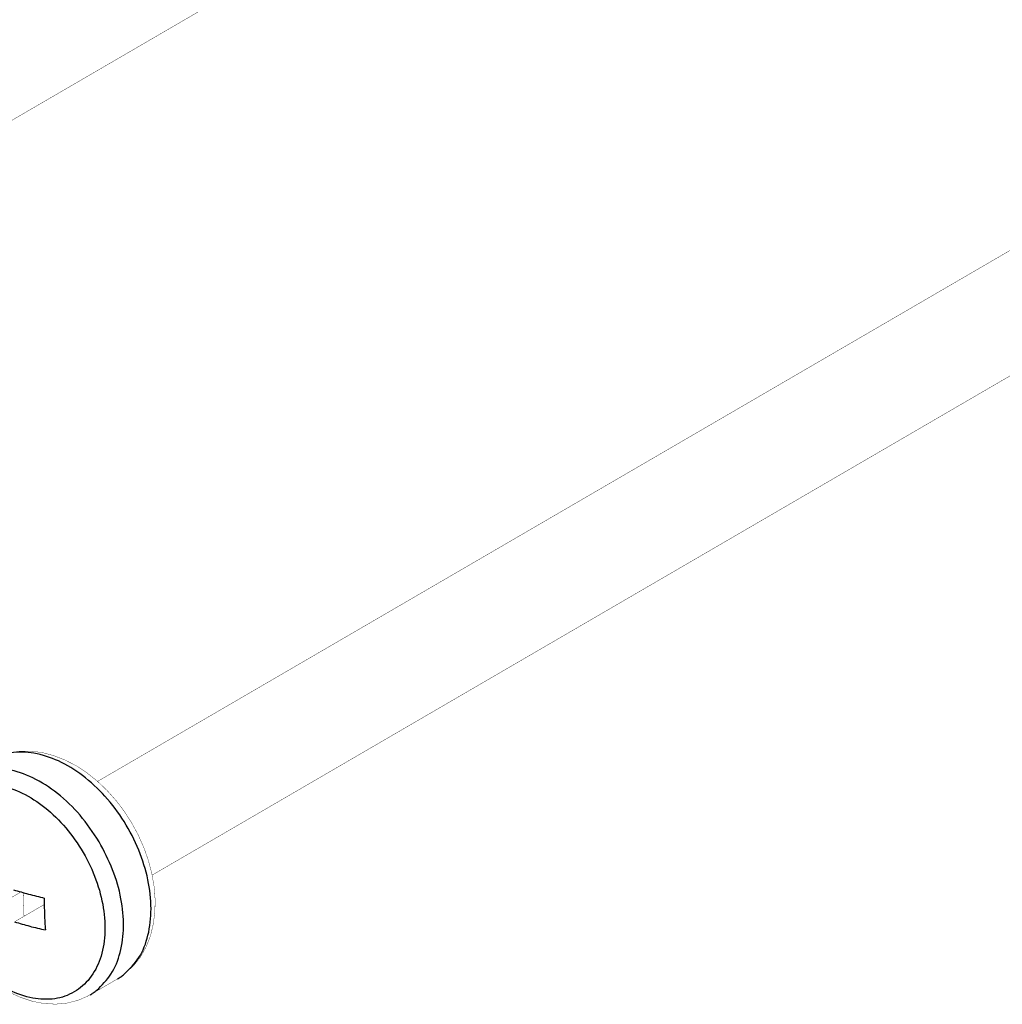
# Model space of a CAD drawing. Header units: millimetres. Extents: x -1449 to 178, y 1446 to 3804.
# Tile 3 of 20: x -1026 to -985, y 1762 to 1803. Entities that reach past the tile are written whole.
import ezdxf

# ---------------------------------------------------------------- set-up
doc = ezdxf.new("R2010")
doc.units = ezdxf.units.MM

# ---------------------------------------------------------------- blocks, each defined once
blk = doc.blocks.new('124100000341A-M3X68_5__14', base_point=(231.469, -4.905))
at = {"color": 7, "linetype": 'Continuous', "const_width": 0.01}
blk.add_lwpolyline([(237.754, -1.33), (277.104, 21.582)], dxfattribs=at)
blk = doc.blocks.new('124100000341A-M3X68_5-__18', base_point=(256.021, -13.755))
at = {"color": 7, "linetype": 'Continuous', "const_width": 0.01}
for points in [[(260.798, -7.586), (299.987, 15.231)], [(262.306, -10.18), (301.656, 12.732)], [(258.944, -6.749), (258.624, -6.752)], [(259.251, -6.785), (258.944, -6.749)], [(259.267, -6.787), (259.251, -6.785)], [(259.587, -6.874), (259.267, -6.787)], [(259.902, -6.997), (259.587, -6.874)], [(260.211, -7.156), (259.902, -6.997)], [(260.252, -7.183), (260.211, -7.156)], [(260.506, -7.352), (260.252, -7.183)], [(260.798, -7.586), (260.506, -7.352)], [(261.057, -7.833), (260.798, -7.586)], [(261.306, -8.112), (261.057, -7.833)], [(261.535, -8.413), (261.306, -8.112)], [(261.741, -8.733), (261.535, -8.413)], [(261.922, -9.068), (261.741, -8.733)], [(262.076, -9.414), (261.922, -9.068)], [(262.201, -9.768), (262.076, -9.414)], [(262.296, -10.125), (262.201, -9.768)], [(262.359, -10.483), (262.296, -10.125)], [(262.365, -10.546), (262.359, -10.483)], [(262.39, -10.855), (262.365, -10.546)], [(257.736, -11.195), (258.677, -10.647)], [(258.742, -10.665), (258.764, -11.319)], [(262.383, -11.186), (262.39, -10.855)], [(258.503, -11.471), (259.324, -10.993)], [(262.341, -11.524), (262.383, -11.186)], [(262.264, -11.847), (262.341, -11.524)], [(262.146, -12.152), (262.239, -11.917)], [(262.239, -11.917), (262.264, -11.847)], [(261.992, -12.433), (262.146, -12.152)], [(261.797, -12.684), (261.932, -12.513)], [(261.932, -12.513), (261.992, -12.433)], [(261.447, -12.983), (261.708, -12.768)], [(261.708, -12.768), (261.797, -12.684)], [(260.589, -13.494), (261.35, -13.051)], [(261.35, -13.051), (261.447, -12.983)], [(258.359, -13.423), (258.671, -13.564)], [(258.671, -13.564), (258.989, -13.669)], [(260.256, -13.644), (260.358, -13.602)], [(260.358, -13.602), (260.545, -13.518)], [(260.545, -13.518), (260.568, -13.503)], [(260.568, -13.503), (260.589, -13.494)], [(258.989, -13.669), (259.163, -13.705)], [(259.163, -13.705), (259.311, -13.732)], [(259.311, -13.732), (259.633, -13.75)], [(259.633, -13.75), (259.834, -13.735)], [(259.834, -13.735), (259.95, -13.722)], [(259.95, -13.722), (260.256, -13.644)]]:
    blk.add_lwpolyline(points, dxfattribs=at)
at = {"color": 124, "linetype": 'Continuous'}
for points in [[(261.537, -12.923), (261.939, -12.462), (262.191, -11.845), (262.276, -11.112), (262.189, -10.308), (261.936, -9.487), (261.532, -8.7), (261.003, -7.998), (260.384, -7.427), (259.714, -7.021), (259.037, -6.808), (258.394, -6.801), (257.828, -7.001)], [(260.839, -9.256), (260.313, -8.522), (259.687, -7.92), (259.004, -7.488), (258.308, -7.257), (257.648, -7.242), (257.067, -7.444)], [(256.922, -7.864), (256.495, -8.239), (256.207, -8.778), (256.078, -9.443), (256.117, -10.19), (256.321, -10.967), (256.675, -11.722), (257.157, -12.403), (257.732, -12.964), (258.363, -13.367), (259.005, -13.583), (259.615, -13.599), (260.152, -13.413), (260.579, -13.038), (260.867, -12.499), (260.996, -11.834), (260.957, -11.087), (260.753, -10.309), (260.399, -9.554), (259.917, -8.873), (259.342, -8.312), (258.711, -7.91), (258.069, -7.694), (257.459, -7.678), (256.922, -7.864)], [(260.775, -13.367), (261.169, -12.919), (261.421, -12.322), (261.514, -11.612), (261.444, -10.833), (261.214, -10.031), (260.839, -9.256)]]:
    blk.add_spline(points, degree=3, dxfattribs=at)
at = {"color": 7, "linetype": 'Continuous'}
for points in [[(258.473, -10.586), (258.889, -10.704), (259.325, -10.813)], [(259.325, -10.813), (259.329, -11.262), (259.355, -11.698)], [(258.503, -11.471), (258.92, -11.592), (259.355, -11.698)], [(261.35, -13.051), (261.445, -12.99), (261.537, -12.923)], [(260.589, -13.494), (260.684, -13.434), (260.775, -13.367)]]:
    blk.add_spline(points, degree=3, dxfattribs=at)
blk = doc.blocks.new('40X40X56-Fan-tray-MODULE_1_6_5__21', base_point=(231.469, -13.755))
for name, p in [('124100000341A-M3X68_5__14', (231.469, -4.905)), ('124100000341A-M3X68_5-__18', (256.021, -13.755))]:
    blk.add_blockref(name, p)

msp = doc.modelspace()

# ---------------------------------------------------------------- block references
at = {"xscale": 1.5, "yscale": 1.5, "zscale": 1.5}
msp.add_blockref('40X40X56-Fan-tray-MODULE_1_6_5__21', (-1066.959, 1761.647), dxfattribs=at)

doc.saveas('drawing.dxf')
